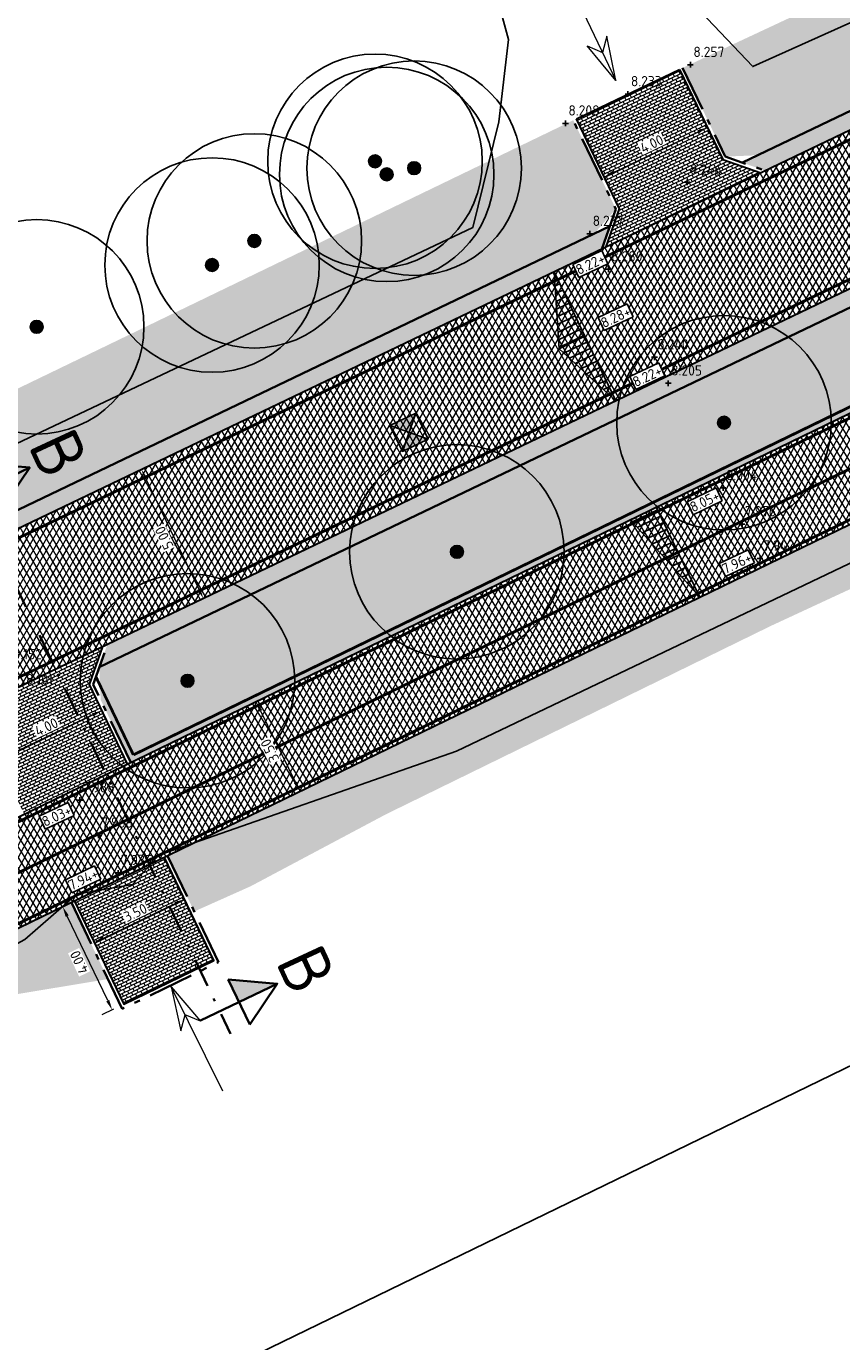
# Model space of a CAD drawing. Header units: metres. Extents: x 157685 to 160831, y 403691 to 406312.
# Tile 18 of 134: x 158705 to 158734, y 404260 to 404306. Entities that reach past the tile are written whole.
import ezdxf

# ---------------------------------------------------------------- set-up
doc = ezdxf.new("R2010")
doc.units = ezdxf.units.M
doc.header["$PDMODE"] = 35
for name, pattern in [('DASHDOT', [1, 0.5, -0.25, 0, -0.25]), ('VH-OPSLUITBAND_120X250', [26, 16, -4, 2, -4]), ('VW-1-3_STREEP', [4, 1, -3]), ('VW-30-270_STREEP', [3, 0.3, -2.7])]:
    doc.linetypes.add(name, pattern=pattern)
doc.layers.get('Defpoints').update_dxf_attribs({"color": 171})
for name, color, linetype, lineweight in [('B-WE-GR-BOOM-S (ingemeten)', 90, 'Continuous', 25), ('B-WE-OG-HOOGTEPUNT-S', 7, 'Continuous', 25), ('B-WE-OG-HOOGTEPUNT-T18', 10, 'Continuous', 18), ('B-WE-OG-TOPOGRAFIE_INRIT-G', 10, 'Continuous', 18), ('N-WE-GR-DOORWORTELBARE RUIMTE-G', 80, 'Continuous', 35), ('N-WE-GR-GRAS-A', 62, 'Continuous', 18), ('N-WE-GW-HOOGTE_AFWERKHOOGTE-T25', 7, 'Continuous', 25), ('N-WE-RI-GWA_RIOOLPUT-S', 30, 'Continuous', 25), ('N-WE-VH-GESLOTENVERHARDING_ASFALT-A-200', 253, 'Continuous', 18), ('N-WE-VH-HALFVERHARDING_GRASBETONSTEEN-A-200', 132, 'Continuous', 18), ('N-WE-VH-HALFVERHARDING_GRASBETONSTEEN-G', 7, 'Continuous', 35), ('N-WE-VH-KANTOPSLUITING_OPSLUITBAND_120X250-G', 4, 'VH-OPSLUITBAND_120X250', 35), ('N-WE-VH-KANTVERHARDING-G', 7, 'Continuous', 30), ('N-WE-VH-M', 7, 'Continuous', 18), ('N-WE-VH-OPENVERHARDING_BETONSTRAATSTEEN-A-200', 252, 'Continuous', 18), ('N-WE-VH-VERHARDING_ASFALT-A', 252, 'Continuous', 18), ('N-WE-VW-MARKERING_LANGS_STREEP_13_010-G', 7, 'VW-1-3_STREEP', 13), ('N-WE-VW-MARKERING_LANGS_STREEP_30270_010-G', 7, 'VW-30-270_STREEP', 13), ('N-WE-VW-MARKERING_LANGS_STREEP_DOORGETROKKEN_010-G', 7, 'Continuous', 13), ('X-XX-AL-VERWIJZING_DOORSNEDE-S', 7, 'Continuous', 35)]:
    doc.layers.add(name, color=color, linetype=linetype, lineweight=lineweight)
doc.layers.add('Iv-a-afwateringsprofiel', color=5, linetype='Continuous')
doc.styles.add('NLCS-ISO', font='NLCS-ISO.TTF')
doc.styles.add('NLCS-ISO-M200-T18', font='NLCS-ISO.TTF', dxfattribs={"height": 0.36})
doc.styles.add('NLCS-ISO-M200-T35', font='NLCS-ISO.TTF', dxfattribs={"height": 0.7000000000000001})
doc.dimstyles.new('NLCS-M200-T18-PIJL_L2_H2', dxfattribs={"dimscale": 0.2, "dimtxt": 0.36, "dimasz": 1.8, "dimexe": 2, "dimexo": 2, "dimgap": 0.7, "dimtad": 1, "dimzin": 0, "dimdsep": 46, "dimtxsty": 'NLCS-ISO-M200-T18', "dimcen": 0, "dimdle": 2, "dimclrd": 256, "dimclre": 256, "dimclrt": 256, "dimazin": 0, "dimtfac": 1, "dimtofl": 0, "dimtmove": 0, "dimatfit": 3, "dimfxl": 2, "dimfxlon": 1, "dimtfill": 1, "dimtfillclr": 256, "dimtolj": 1, "dimtzin": 0, "dimlwd": -1, "dimlwe": -1, "dimarcsym": 0})
pattern_1 = [(0, (0, 0), (1, 1), [0.12, -0.8]), (45, (0.4, 0.2), (-0.1131370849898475, 1.866761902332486), [0.12, -0.8]), (29.99999999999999, (0.08, 0.12), (0.2274613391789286, 1.286025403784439), [0.12, -0.8]), (15, (0.32, 0.48), (0.3856270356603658, 0.7244941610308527), [0.12, -0.8]), (135, (0.16, 2), (-0.02828427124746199, -0.6505382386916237), [0.12, -0.8]), (150, (1.2, 0.4), (0.2156921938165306, -0.5864101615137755), [0.12, -0.8]), (165, (0.24, 0.04), (0.1434520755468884, -0.7010146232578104), [0.12, -0.8]), (85, (0.4, 0.4), (-0.872677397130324, 1.040016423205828), [0.12, -0.8]), (99.99999999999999, (0, 0), (-1.112117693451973, 0.7787131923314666), [0.12, -0.7999999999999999])]

# ---------------------------------------------------------------- blocks, each defined once
blk = doc.blocks.new('inrit')
at = {"linetype": 'Continuous'}
for p, q in [((0, 0), (4.063885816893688, -4.547473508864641e-13)), ((4.063885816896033, 8.682832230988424e-11), (2.532355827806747, 0.380481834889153)), ((2.532355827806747, 0.380481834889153), (2.971105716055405, 6.652101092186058e-11)), ((4.063885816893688, -4.547473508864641e-13), (2.532355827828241, -0.3804818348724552)), ((2.532355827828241, -0.3804818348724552), (2.971105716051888, -6.438938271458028e-11))]:
    blk.add_line(p, q, dxfattribs=at)
blk = doc.blocks.new('*D727')
at = {"layer": 'Defpoints', "color": 0, "transparency": 16777216}
for p in [(158711.0241401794, 404275.3949206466), (158711.0948774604, 404275.2473263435), (158707.9386464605, 404273.7346446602)]:
    blk.add_point(p, dxfattribs=at)
at = {"layer": 'N-WE-VH-M', "transparency": 16777216}
for p, q in [((158711.0241401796, 404275.3949206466), (158710.8512622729, 404275.7556327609)), ((158708.1925500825, 404274.0378290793), (158710.6994992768, 404275.2393305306)), ((158707.8679091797, 404273.8822389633), (158707.6950312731, 404274.2429510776))]:
    blk.add_line(p, q, dxfattribs=at)
for points in [[(158710.6735675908, 404275.2934373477), (158710.7254309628, 404275.1852237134), (158711.0241401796, 404275.3949206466)], [(158708.1666183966, 404274.0919358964), (158708.2184817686, 404273.9837222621), (158707.8679091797, 404273.8822389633)]]:
    blk.add_solid(points, dxfattribs=at)
at = {"layer": 'N-WE-VH-M', "transparency": 16777216, "insert": (158709.3077223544, 404274.9271494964), "char_height": 0.36, "attachment_point": 5, "rotation": 25.606926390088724, "style": 'NLCS-ISO-M200-T18', "bg_fill": 3, "box_fill_scale": 1.1, "bg_fill_color": 256, "bg_fill_true_color": 13158600, "bg_fill_transparency": 0}
blk.add_mtext('\\A1;3.50', dxfattribs=at)
blk = doc.blocks.new('*D728')
at = {"layer": 'Defpoints', "color": 0, "transparency": 16777216}
for p in [(158708.1374447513, 404281.9964930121), (158704.5303236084, 404280.2677139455), (158704.5303236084, 404280.2677139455)]:
    blk.add_point(p, dxfattribs=at)
at = {"layer": 'N-WE-VH-M', "transparency": 16777216}
for p, q in [((158707.8128038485, 404281.840902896), (158704.8549645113, 404280.4233040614)), ((158708.1374447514, 404281.9964930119), (158708.3103226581, 404281.6357808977)), ((158704.5303236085, 404280.2677139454), (158704.7032015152, 404279.9070018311))]:
    blk.add_line(p, q, dxfattribs=at)
for points in [[(158707.7868721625, 404281.8950097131), (158707.8387355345, 404281.7867960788), (158708.1374447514, 404281.9964930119)], [(158704.8290328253, 404280.4774108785), (158704.8808961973, 404280.3691972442), (158704.5303236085, 404280.2677139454)]]:
    blk.add_solid(points, dxfattribs=at)
at = {"layer": 'N-WE-VH-M', "transparency": 16777216, "insert": (158706.1955818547, 404281.4206731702), "char_height": 0.36, "attachment_point": 5, "rotation": 25.606926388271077, "style": 'NLCS-ISO-M200-T18', "bg_fill": 3, "box_fill_scale": 1.1, "bg_fill_color": 256, "bg_fill_true_color": 13158600, "bg_fill_transparency": 0}
blk.add_mtext('\\A1;4.00', dxfattribs=at)
blk = doc.blocks.new('*D729')
at = {"layer": 'Defpoints', "color": 0, "transparency": 16777216}
for p in [(158706.7667700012, 404275.1299247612), (158707.1759458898, 404275.326029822), (158708.9041661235, 404271.7200746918)]:
    blk.add_point(p, dxfattribs=at)
at = {"layer": 'N-WE-VH-M', "transparency": 16777216}
for p, q in [((158706.8152337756, 404275.1531519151), (158706.406057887, 404274.9570468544)), ((158708.3394001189, 404271.8486105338), (158706.9223601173, 404274.8052838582)), ((158708.5434540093, 404271.5471967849), (158708.1342781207, 404271.3510917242))]:
    blk.add_line(p, q, dxfattribs=at)
for points in [[(158706.8682533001, 404274.7793521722), (158706.9764669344, 404274.8312155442), (158706.7667700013, 404275.1299247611)], [(158708.2852933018, 404271.8226788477), (158708.3935069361, 404271.8745422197), (158708.4949902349, 404271.5239696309)]]:
    blk.add_solid(points, dxfattribs=at)
at = {"layer": 'N-WE-VH-M', "transparency": 16777216, "insert": (158707.3423104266, 404273.1886448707), "char_height": 0.36, "attachment_point": 5, "rotation": 115.60692638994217, "style": 'NLCS-ISO-M200-T18', "bg_fill": 3, "box_fill_scale": 1.1, "bg_fill_color": 256, "bg_fill_true_color": 13158600, "bg_fill_transparency": 0}
blk.add_mtext('\\A1;4.00', dxfattribs=at)
blk = doc.blocks.new('*D730')
at = {"layer": 'Defpoints', "color": 0, "transparency": 16777216}
for p in [(158729.3047014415, 404302.3911548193), (158729.3410516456, 404302.3153096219, 8.232589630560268), (158725.7339305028, 404300.5865305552, 8.232589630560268)]:
    blk.add_point(p, dxfattribs=at)
at = {"layer": 'N-WE-VH-M', "transparency": 16777216}
for p, q in [((158729.1521201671, 404302.7095177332), (158729.1318235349, 404302.7518669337)), ((158726.0222212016, 404300.8179658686), (158728.9800605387, 404302.2355647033)), ((158725.5449990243, 404300.9807386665), (158725.5247023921, 404301.023087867))]:
    blk.add_line(p, q, dxfattribs=at)
for points in [[(158728.9541288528, 404302.2896715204), (158729.0059922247, 404302.1814578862), (158729.3047014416, 404302.3911548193)], [(158725.9962895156, 404300.8720726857), (158726.0481528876, 404300.7638590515), (158725.6975802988, 404300.6623757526)]]:
    blk.add_solid(points, dxfattribs=at)
at = {"layer": 'N-WE-VH-M', "transparency": 16777216, "insert": (158727.3628385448, 404301.8153349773), "char_height": 0.36, "attachment_point": 5, "rotation": 25.606926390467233, "style": 'NLCS-ISO-M200-T18', "bg_fill": 3, "box_fill_scale": 1.1, "bg_fill_color": 256, "bg_fill_true_color": 13158600, "bg_fill_transparency": 0}
blk.add_mtext('\\A1;4.00', dxfattribs=at)
blk = doc.blocks.new('*D737')
at = {"layer": 'Defpoints', "color": 0, "transparency": 16777216}
for p in [(158709.5210204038, 404290.4238302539), (158711.681994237, 404285.9149288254), (158711.6819942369, 404285.9149288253)]:
    blk.add_point(p, dxfattribs=at)
at = {"layer": 'N-WE-VH-M', "transparency": 16777216}
for p, q in [((158709.5210204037, 404290.4238302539), (158709.1603082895, 404290.2509523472)), ((158709.6766105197, 404290.0991893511), (158711.526404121, 404286.2395697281)), ((158711.6819942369, 404285.9149288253), (158711.3212821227, 404285.7420509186))]:
    blk.add_line(p, q, dxfattribs=at)
for points in [[(158709.6225037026, 404290.073257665), (158709.7307173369, 404290.1251210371), (158709.5210204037, 404290.4238302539)], [(158711.4722973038, 404286.2136380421), (158711.5805109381, 404286.2655014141), (158711.6819942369, 404285.9149288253)]]:
    blk.add_solid(points, dxfattribs=at)
at = {"layer": 'N-WE-VH-M', "transparency": 16777216, "insert": (158710.3129376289, 404288.0310772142), "char_height": 0.36, "attachment_point": 5, "rotation": 115.60692638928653, "style": 'NLCS-ISO-M200-T18', "bg_fill": 3, "box_fill_scale": 1.1, "bg_fill_color": 256, "bg_fill_true_color": 13158600, "bg_fill_transparency": 0}
blk.add_mtext('\\A1;5.00', dxfattribs=at)
blk = doc.blocks.new('*D738')
at = {"layer": 'Defpoints', "color": 0, "transparency": 16777216}
for p in [(158713.7452845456, 404282.4111420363), (158715.2750059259, 404279.2631343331), (158715.0590197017, 404279.1581794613)]:
    blk.add_point(p, dxfattribs=at)
at = {"layer": 'N-WE-VH-M', "transparency": 16777216}
for p, q in [((158713.5292983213, 404282.3061871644), (158713.1695260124, 404282.1313618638)), ((158713.6866410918, 404281.9823920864), (158714.9016769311, 404279.4819745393)), ((158715.0590197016, 404279.1581794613), (158714.6992473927, 404278.9833541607))]:
    blk.add_line(p, q, dxfattribs=at)
for points in [[(158713.6326752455, 404281.9561682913), (158713.7406069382, 404282.0086158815), (158713.5292983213, 404282.3061871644)], [(158714.8477110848, 404279.4557507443), (158714.9556427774, 404279.5081983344), (158715.0590197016, 404279.1581794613)]]:
    blk.add_solid(points, dxfattribs=at)
at = {"layer": 'N-WE-VH-M', "transparency": 16777216, "insert": (158714.0063411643, 404280.5923230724), "char_height": 0.36, "attachment_point": 5, "rotation": 115.91665461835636, "style": 'NLCS-ISO-M200-T18', "bg_fill": 3, "box_fill_scale": 1.1, "bg_fill_color": 256, "bg_fill_true_color": 13158600, "bg_fill_transparency": 0}
blk.add_mtext('\\A1;3.50', dxfattribs=at)
blk = doc.blocks.new('SGR-BOOM_01')
at = {"ltscale": 0.1}
h = blk.add_hatch(color=256, dxfattribs=at)
edge = h.paths.add_edge_path()
edge.add_arc((7.366995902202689e-12, -5.115907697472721e-12), 0.15, 0, 360)
for centre, radius in [((0, 0), 2.5), ((7.366995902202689e-12, -5.115907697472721e-12), 0.04499999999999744)]:
    blk.add_circle(centre, radius)
blk.add_circle((7.366995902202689e-12, -5.115907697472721e-12), 0.15, dxfattribs=at)
blk = doc.blocks.new('*U858')
for points in [[(-2.425144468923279e-10, 2.425144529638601e-10), (0.5000000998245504, 0.5000001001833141), (-0.500000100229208, 0.5000001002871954)], [(0.5000000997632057, -0.5000000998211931), (-2.425144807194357e-10, 2.425145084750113e-10), (-0.5000001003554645, -0.5000000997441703)]]:
    blk.add_hatch(color=256).paths.add_polyline_path(points)
at = {"ltscale": 1000}
blk.add_lwpolyline([(0.5000000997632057, -0.5000000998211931), (0.5000000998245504, 0.5000001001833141), (-0.500000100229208, 0.5000001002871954), (-0.5000001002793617, -0.5000000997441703)], close=True, dxfattribs=at)
for points in [[(-0.500000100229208, 0.5000001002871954), (0.5000000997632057, -0.5000000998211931)], [(0.5000000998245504, 0.5000001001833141), (-0.5000001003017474, -0.5000000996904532)]]:
    blk.add_lwpolyline(points)
blk = doc.blocks.new('SOG-HOOGTEPUNT-SO')
for p, q in [((-0.5, 0), (0.5, 0)), ((0, 0.5), (0, -0.5))]:
    blk.add_line(p, q)
blk = doc.blocks.new('*U864')
at = {"linetype": 'DASHDOT', "ltscale": 0.1}
h = blk.add_hatch(color=256, dxfattribs=at)
h.paths.add_polyline_path([(0.7223116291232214, -0.5237469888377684), (0.4634740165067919, 0.06678616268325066), (0.4060738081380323, 0.05339124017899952), (0.240770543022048, -0.1745823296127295)])
h.paths.add_polyline_path([(0.4634740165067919, 0.06678616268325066), (0.4455078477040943, 0.1077756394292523), (0.4060738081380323, 0.05339124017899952)])
h = blk.add_hatch(color=256, dxfattribs=at)
h.paths.add_polyline_path([(-3.979282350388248, -7.007824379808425), (-4.238119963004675, -6.417291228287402), (-4.29552017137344, -6.430686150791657), (-4.460823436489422, -6.658659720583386)])
h.paths.add_polyline_path([(-4.238119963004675, -6.417291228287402), (-4.256086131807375, -6.376301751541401), (-4.29552017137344, -6.430686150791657)])
at = {"linetype": 'DASHDOT', "ltscale": 0.8}
blk.add_line((0.204737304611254, 0.2823579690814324), (-4.906331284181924, -6.766435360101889), dxfattribs=at)
for points in [[(-0.2407705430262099, 0.1745823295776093), (0.7223116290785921, -0.5237469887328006), (0.4455078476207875, 0.1077756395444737)], [(-0.2407705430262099, 0.1745823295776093), (0.7223116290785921, -0.5237469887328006), (0.03603323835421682, -0.4569402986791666)], [(0.4455078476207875, 0.1077756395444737), (0.03603323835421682, -0.4569402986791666)], [(-4.942364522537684, -6.309495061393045), (-3.979282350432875, -7.007824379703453), (-4.256086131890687, -6.376301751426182)], [(-4.942364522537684, -6.309495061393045), (-3.979282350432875, -7.007824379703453), (-4.665560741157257, -6.941017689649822)], [(-4.256086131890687, -6.376301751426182), (-4.665560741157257, -6.941017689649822)]]:
    blk.add_lwpolyline(points)
at = {"linetype": 'DASHDOT', "ltscale": 0.1, "style": 'NLCS-ISO-M200-T35'}
for p in [(0.9774612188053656, -0.3505998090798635), (-3.724132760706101, -6.834677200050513)]:
    blk.add_text('B', height=0.7, rotation=233.3803032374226, dxfattribs=at).set_placement(p)
blk = doc.blocks.new('*U873')
h = blk.add_hatch()
h.set_pattern_fill('AMO-BODEM_LEEM', color=256, scale=0.1, angle=135, pattern_type=2)
h.set_pattern_definition([(270, (0.4999999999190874, -1.52950818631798), (0.25, -5.551115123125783e-17), [])])
h.paths.add_polyline_path([(3.499999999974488, 0), (3.499999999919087, 1), (0, 0)])
blk.add_lwpolyline([(3.499999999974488, 0), (3.499999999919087, 1), (0, 0)], close=True)
blk = doc.blocks.new('*U874')
h = blk.add_hatch()
h.set_pattern_fill('AMO-BODEM_LEEM', color=256, scale=0.1, angle=135, pattern_type=2)
h.set_pattern_definition([(270, (-0.4999999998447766, -0.5295081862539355), (0.25, -5.551115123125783e-17), [])])
h.paths.add_polyline_path([(2.500000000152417, 0), (2.500000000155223, 1.000000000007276), (0, 0)])
h = blk.add_hatch()
h.set_pattern_fill('AMO-BODEM_LEEM', color=256, scale=0.1, angle=135, pattern_type=2)
h.set_pattern_definition([(270, (-1.499999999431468, -0.5295081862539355), (0.25, -5.551115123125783e-17), [])])
h.paths.add_polyline_path([(2.500000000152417, 0), (2.500000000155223, 1.000000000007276), (5.000000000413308, 0)])
for points in [[(2.500000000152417, 0), (2.500000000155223, 1.000000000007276), (0, 0)], [(2.500000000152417, 0), (2.500000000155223, 1.000000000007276), (5.000000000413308, 0)]]:
    blk.add_lwpolyline(points, close=True)

msp = doc.modelspace()

# ---------------------------------------------------------------- hatches: boundary and pattern name
at = {"layer": 'N-WE-GR-GRAS-A'}
h = msp.add_hatch(dxfattribs=at)
h.set_pattern_fill('AGR-GRAS_01-SO', color=256, scale=0.04, pattern_type=2)
h.set_pattern_definition(pattern_1)
edge = h.paths.add_edge_path()
edge.add_line((158729.9279997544, 404301.3682869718), (158731.0689640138, 404301.4164285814))
edge.add_line((158731.0689640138, 404301.4164285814), (158776.0051656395, 404322.9529286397))
edge.add_arc((158771.0781452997, 404333.2332238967), 11.40000000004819, 295.606926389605, 348.1049879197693)
edge.add_line((158782.2333523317, 404330.8834672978), (158784.5989880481, 404342.1140586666))
edge.add_line((158784.5989880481, 404342.1140586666), (158783.2300758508, 404342.5701729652))
edge.add_line((158783.2300758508, 404342.5701729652), (158780.658, 404330.615))
edge.add_line((158780.658, 404330.615), (158778.5069960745, 404328.575155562))
edge.add_line((158778.5069960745, 404328.575155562), (158774.281, 404326.055))
edge.add_line((158774.281, 404326.055), (158756.3126191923, 404317.5155164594))
edge.add_line((158756.3126191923, 404317.5155164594), (158728.4407299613, 404304.4714957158))
edge.add_line((158728.4407299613, 404304.4714957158), (158729.9279997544, 404301.3682869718))
h = msp.add_hatch(dxfattribs=at)
h.set_pattern_fill('AGR-GRAS_01-SO', color=256, scale=0.04, pattern_type=2)
h.set_pattern_definition(pattern_1)
h.paths.add_polyline_path([(158726.104451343, 404299.5357811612), (158724.6168694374, 404302.6396411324), (158701.177703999, 404291.3140006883), (158702.629433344, 404288.2849475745), (158703.7703976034, 404288.3330891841), (158725.3522079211, 404298.6765682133)])
h = msp.add_hatch(dxfattribs=at)
h.set_pattern_fill('AGR-GRAS_01-SO', color=256, scale=0.04, pattern_type=2)
h.set_pattern_definition(pattern_1)
h.paths.add_polyline_path([(158743.0235280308, 404299.7718975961), (158742.4236319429, 404299.9830728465), (158708.0454158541, 404283.5066812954), (158708.0935574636, 404282.3657170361), (158709.1435059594, 404280.1749851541), (158744.2416234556, 404297.2303248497)])
h = msp.add_hatch(dxfattribs=at)
h.set_pattern_fill('AGR-GRAS_01-SO', color=256, scale=0.04, pattern_type=2)
h.set_pattern_definition(pattern_1)
h.paths.add_polyline_path([(158747.2649192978, 404291.5006196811), (158745.9791882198, 404294.1833151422), (158710.4313487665, 404276.9094406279), (158711.3632195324, 404274.9650795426), (158713.342, 404275.85), (158718.0623815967, 404278.3622600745), (158731.5210012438, 404284.9517890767), (158742.1892691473, 404289.9045700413), (158744.884, 404291.05), (158745.376, 404291.049)])
h = msp.add_hatch(dxfattribs=at)
h.set_pattern_fill('AGR-GRAS_01-SO', color=256, scale=0.04, pattern_type=2)
h.set_pattern_definition(pattern_1)
edge = h.paths.add_edge_path()
edge.add_line((158708.3486960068, 404272.6014180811), (158707.0674285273, 404275.2748001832))
edge.add_line((158707.0674285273, 404275.2748001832), (158698.5932022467, 404271.1568924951))
edge.add_arc((158721.1019596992, 404224.8362077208), 51.50000000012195, 115.9166546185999, 181.9723208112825)
edge.add_line((158669.6324698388, 404223.0637479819), (158672.042649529, 404153.0758569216))
edge.add_line((158672.042649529, 404153.0758569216), (158675.0221167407, 404153.1300293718))
edge.add_line((158675.0221167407, 404153.1300293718), (158674.813, 404154.148))
edge.add_line((158674.813, 404154.148), (158673.527, 404154.116))
edge.add_line((158673.527, 404154.116), (158673.1169544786, 404170.8203094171))
edge.add_line((158673.1169544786, 404170.8203094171), (158672.8216102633, 404182.8519520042))
edge.add_line((158672.8216102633, 404182.8519520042), (158672.6316441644, 404190.5907330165))
edge.add_line((158672.6316441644, 404190.5907330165), (158672.3362946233, 404202.6225925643))
edge.add_line((158672.3362946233, 404202.6225925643), (158672.1594413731, 404209.8271863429))
edge.add_line((158672.1594413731, 404209.8271863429), (158671.926370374, 404219.3219616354))
edge.add_line((158671.926370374, 404219.3219616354), (158671.7828408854, 404225.2272546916))
edge.add_line((158671.7828408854, 404225.2272546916), (158671.818531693, 404227.7312241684))
edge.add_line((158671.818531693, 404227.7312241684), (158672.3022853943, 404233.2122635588))
edge.add_line((158672.3022853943, 404233.2122635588), (158673.0898998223, 404237.5551143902))
edge.add_line((158673.0898998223, 404237.5551143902), (158673.6427833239, 404239.8009157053))
edge.add_line((158673.6427833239, 404239.8009157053), (158675.004784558, 404244.1340276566))
edge.add_line((158675.004784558, 404244.1340276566), (158676.8326662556, 404248.5728280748))
edge.add_line((158676.8326662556, 404248.5728280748), (158677.868, 404250.681))
edge.add_line((158677.868, 404250.681), (158680.0665245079, 404253.523227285))
edge.add_line((158680.0665245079, 404253.523227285), (158683.1265518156, 404257.005973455))
edge.add_line((158683.1265518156, 404257.005973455), (158686.2461894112, 404260.100398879))
edge.add_line((158686.2461894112, 404260.100398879), (158689.0149774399, 404262.5288427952))
edge.add_line((158689.0149774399, 404262.5288427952), (158694.114396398, 404266.3543436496))
edge.add_line((158694.114396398, 404266.3543436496), (158695.6307454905, 404267.3508891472))
edge.add_line((158695.6307454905, 404267.3508891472), (158699.0262478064, 404269.3753005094))
edge.add_line((158699.0262478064, 404269.3753005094), (158703.3729007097, 404271.5124656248))
edge.add_line((158703.3729007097, 404271.5124656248), (158704.5397033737, 404271.9695142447))
edge.add_line((158704.5397033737, 404271.9695142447), (158708.3486960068, 404272.6014180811))
at = {"layer": 'N-WE-VH-GESLOTENVERHARDING_ASFALT-A-200', "true_color": 0xcf7363}
h = msp.add_hatch(dxfattribs=at)
h.set_pattern_fill('AVH-ASFALT-SO', color=23, scale=0.2, angle=90, pattern_type=2)
h.set_pattern_definition([(61.97232081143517, (158667.0163132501, 404201.6964051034), (-0.176544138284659, 0.09397961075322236), []), (121.9723208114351, (158667.0163132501, 404201.6964051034), (-0.1696607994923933, -0.1059019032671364), [])])
edge = h.paths.add_edge_path()
edge.add_line((158670.5943528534, 404104.0465311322), (158673.4894519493, 404104.1462299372))
edge.add_line((158673.4894519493, 404104.1462299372), (158673.4571584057, 404105.1457106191))
edge.add_line((158673.4571584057, 404105.1457106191), (158673.3487779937, 404115.1479061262))
edge.add_line((158673.3487779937, 404115.1479061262), (158669.6324698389, 404223.0637479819))
edge.add_arc((158721.1019596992, 404224.8362077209), 51.50000000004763, 115.9166546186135, 181.9723208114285, ccw=False)
edge.add_line((158698.5932022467, 404271.1568924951), (158844.2540731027, 404341.9383420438))
edge.add_arc((158931.6667234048, 404162.0521875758), 200.0000000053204, 102.00331480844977, 115.9166546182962, ccw=False)
edge.add_line((158890.0730672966, 404357.6793016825), (158896.0895711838, 404358.9585128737))
edge.add_line((158896.0895711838, 404358.9585128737), (158896.1344402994, 404362.5462889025))
edge.add_line((158896.1344402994, 404362.5462889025), (158889.3451783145, 404361.1027761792))
edge.add_arc((158931.666723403, 404162.0521875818), 203.4999999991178, 102.003314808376, 115.9166546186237)
edge.add_line((158842.7243517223, 404345.0863497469), (158697.0634808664, 404274.3049001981))
edge.add_arc((158721.1019596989, 404224.836207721), 54.99999999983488, 115.9166546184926, 181.9723208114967)
edge.add_line((158666.1345433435, 404222.943289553), (158669.8508514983, 404115.0274476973))
edge.add_line((158669.8508514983, 404115.0274476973), (158670.5576603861, 404105.0458603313))
edge.add_line((158670.5576603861, 404105.0458603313), (158670.5943528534, 404104.0465311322))
at = {"layer": 'N-WE-VH-HALFVERHARDING_GRASBETONSTEEN-A-200'}
h = msp.add_hatch(dxfattribs=at)
h.set_pattern_fill('AVH-GRASBETONSTEEN_02-SO', color=256, scale=0.2, pattern_type=2)
h.set_pattern_definition([(45, (0, 0), (-0.1979898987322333, 0.1979898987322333), [0.14, -0.14]), (135, (0, 0), (-0.1979898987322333, -0.1979898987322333), [0.14, -0.14]), (45, (-0.098994, 0.098994), (-0.1979898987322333, 0.1979898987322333), [0.14, -0.14]), (135, (0.098994, 0.098994), (-0.1979898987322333, -0.1979898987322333), [0.14, -0.14])])
edge = h.paths.add_edge_path()
edge.add_line((158690.4180749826, 404281.629887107), (158691.1971966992, 404281.3926513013))
edge.add_arc((158725.2355796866, 404223.1033857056), 67.50000000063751, 115.6069263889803, 120.2830606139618, ccw=False)
edge.add_line((158696.0624329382, 404283.9735549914), (158699.2147386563, 404285.4843554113))
edge.add_line((158699.2147386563, 404285.4843554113), (158699.4964899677, 404286.2847404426))
edge.add_line((158699.4964899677, 404286.2847404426), (158695.8031160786, 404284.5146231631))
edge.add_arc((158725.2355796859, 404223.1033857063), 68.09999999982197, 115.6069263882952, 120.7484782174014)
edge = h.paths.add_edge_path()
edge.add_line((158685.8248719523, 404277.9034415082), (158686.0649571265, 404278.8104079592))
edge.add_arc((158725.2355796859, 404223.1033857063), 68.09999999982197, 125.1131278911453, 167.7917862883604)
edge.add_line((158658.6756210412, 404237.504146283), (158659.214294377, 404237.1547161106))
edge.add_arc((158725.2355796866, 404223.1033857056), 67.50000000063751, 125.72265992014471, 167.9849943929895, ccw=False)
edge = h.paths.add_edge_path()
edge.add_line((158703.4107961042, 404281.2854546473), (158702.6104110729, 404281.5672059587))
edge.add_line((158702.6104110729, 404281.5672059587), (158698.2234067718, 404279.464653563))
edge.add_arc((158725.2355796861, 404223.103385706), 62.50000000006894, 115.6069263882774, 169.7511576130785)
edge.add_line((158663.7328113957, 404234.2236146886), (158664.2789979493, 404233.8693107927))
edge.add_arc((158725.2355796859, 404223.1033857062), 61.89999999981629, 115.60692638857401, 169.9839246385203, ccw=False)
edge.add_line((158698.4827236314, 404278.9235853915), (158703.4107961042, 404281.2854546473))
h.paths.add_polyline_path([(158725.6115247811, 404298.1355000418), (158725.8932760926, 404298.9358850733), (158703.2293294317, 404288.073772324), (158704.0297144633, 404287.7920210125)])
h.paths.add_polyline_path([(158730.5278958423, 404301.1571117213), (158731.3282808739, 404300.8753604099), (158768.1118441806, 404318.5045587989), (158767.932670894, 404319.08403725)])
h.paths.add_polyline_path([(158742.4236319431, 404299.9830728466), (158741.6232469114, 404300.264824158), (158708.3271671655, 404284.3070663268), (158708.045415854, 404283.5066812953)])
h.paths.add_polyline_path([(158747.3400030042, 404303.0046845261), (158747.0582516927, 404302.2042994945), (158769.7841281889, 404313.0960932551), (158769.6049549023, 404313.6755717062)])
at = {"layer": 'N-WE-VH-OPENVERHARDING_BETONSTRAATSTEEN-A-200'}
h = msp.add_hatch(dxfattribs=at)
h.set_pattern_fill('AVH-BSS_KEIFORMAAT_HALFST-SO', color=256, scale=0.1, angle=90, pattern_type=2)
h.set_pattern_definition([(115.9166546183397, (158708.7312819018, 404272.0807999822), (-0.1403318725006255, 0.04854858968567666), [0.105, -0.105]), (205.9166546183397, (158708.7312819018, 404272.0807999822), (0.04589164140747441, -0.09444023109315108), [])])
h.paths.add_polyline_path([(158728.3320389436, 404304.4206284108), (158724.7249178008, 404302.6918493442), (158726.2341474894, 404299.5428209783), (158725.7645619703, 404298.2088459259), (158731.1752436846, 404300.8020145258), (158729.8412686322, 404301.2716000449)])
h = msp.add_hatch(dxfattribs=at)
h.set_pattern_fill('AVH-BSS_KEIFORMAAT_HALFST-SO', color=256, scale=0.1, angle=90, pattern_type=2)
h.set_pattern_definition([(115.9166546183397, (158708.2126481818, 404273.1629363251), (-0.1403318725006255, 0.04854858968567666), [0.105, -0.105]), (205.9166546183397, (158708.2126481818, 404273.1629363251), (0.04589164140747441, -0.09444023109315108), [])])
h.paths.add_polyline_path([(158709.0355726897, 404280.1225367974), (158707.7045444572, 404282.8997453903), (158708.1741299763, 404284.2337204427), (158702.7634482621, 404281.6405518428), (158704.0974233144, 404281.1709663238), (158705.440714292, 404278.3756758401)])
h = msp.add_hatch(dxfattribs=at)
h.set_pattern_fill('AVH-BSS_KEIFORMAAT_HALFST-SO', color=256, scale=0.1, angle=90, pattern_type=2)
h.set_pattern_definition([(115.9166546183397, (158708.4719650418, 404272.6218681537), (-0.1403318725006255, 0.04854858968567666), [0.105, -0.105]), (205.9166546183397, (158708.4719650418, 404272.6218681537), (0.04589164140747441, -0.09444023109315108), [])])
h.paths.add_polyline_path([(158712.0570819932, 404273.2521811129), (158710.3234154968, 404276.8569922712), (158707.1753617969, 404275.3272485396), (158708.9090282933, 404271.7224373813)])
at = {"layer": 'N-WE-VH-VERHARDING_ASFALT-A'}
h = msp.add_hatch(dxfattribs=at)
h.set_pattern_fill('AVH-ASFALT', color=256, scale=0.2, pattern_type=2)
h.set_pattern_definition([(59.99999999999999, (0, 0), (-0.1732050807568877, 0.1), []), (120, (0, 0), (-0.1732050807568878, -0.09999999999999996), [])])
h.paths.add_polyline_path([(158699.5668781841, 404285.6531247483), (158696.0624329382, 404283.9735549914, 0.2971144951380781), (158657.7687654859, 404220.9870252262), (158657.9419284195, 404215.4668165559), (158662.9394702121, 404215.6235839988), (158662.8391365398, 404218.8220907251), (158662.7663072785, 404221.143792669, -0.2971144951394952), (158698.2234067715, 404279.4646535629), (158701.1525692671, 404280.8685084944), (158778.4254563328, 404317.9029590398), (158776.2644824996, 404322.4118604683)])

# ---------------------------------------------------------------- linework, layer by layer
at = {"layer": 'Defpoints'}
msp.add_lwpolyline([(158681.4672968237, 404243.8870718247), (158855.9204774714, 404328.706688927), (158833.2200299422, 404375.395956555), (158658.7668492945, 404290.5763394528)], close=True, dxfattribs=at)
for points in [[(158752.1555667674, 404314.0847884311), (158730.8909516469, 404304.5184384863), (158728.6260294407, 404306.9183192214)], [(158722.1109799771, 404306.3605254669), (158722.357, 404305.46), (158722.0187828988, 404302.5851839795), (158721.102572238, 404298.8846486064), (158703.7990948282, 404290.6972986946), (158701.101, 404291.465), (158698.941625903, 404291.4701192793), (158698.4006537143, 404290.2531810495), (158697.9794747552, 404289.0373760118), (158687.3887173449, 404281.5167614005), (158678.5115611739, 404276.5835628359), (158667.476958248, 404268.1456691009), (158664.7631328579, 404262.2957968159), (158664.672867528, 404262.1225893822), (158661.9714053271, 404258.889984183), (158660.6284539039, 404254.586575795), (158656.9970831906, 404245.751956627), (158656.9970831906, 404230.431574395), (158656.9804701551, 404215.8395388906), (158655.8410547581, 404211.9878700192)], [(158672.5944053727, 404154.3680530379), (158672.2303235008, 404180.8696596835), (158671.0334824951, 404204.7613572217), (158670.9892981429, 404228.1431344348), (158672.17521599, 404238.092875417), (158675.3050697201, 404247.9202317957), (158679.0425460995, 404255.2478314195), (158685.2956504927, 404261.1745743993), (158695.6514370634, 404268.6937608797), (158705.4436799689, 404273.9880436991), (158707.256, 404275.566), (158709.2055666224, 404275.9076533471), (158710.128, 404276.941), (158720.5346733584, 404280.5712301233), (158745.8937870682, 404292.6865762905)]]:
    msp.add_lwpolyline(points, dxfattribs=at)
at = {"layer": 'N-WE-GR-DOORWORTELBARE RUIMTE-G', "const_width": 0.1}
for points in [[(158743.9752944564, 404297.3232696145), (158709.2369545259, 404280.4427577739)], [(158709.2369545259, 404280.4427577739), (158707.9281577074, 404283.1735802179)]]:
    msp.add_lwpolyline(points, dxfattribs=at)
at = {"layer": 'N-WE-VH-HALFVERHARDING_GRASBETONSTEEN-G'}
for points in [[(158776.0051656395, 404322.9529286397), (158730.5278958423, 404301.1571117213)], [(158742.4236319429, 404299.9830728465), (158708.0454158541, 404283.5066812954)], [(158725.8932760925, 404298.9358850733), (158703.2293294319, 404288.0737723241)]]:
    msp.add_lwpolyline(points, dxfattribs=at)
at = {"layer": 'N-WE-VH-KANTOPSLUITING_OPSLUITBAND_120X250-G', "ltscale": 0.1, "flags": 128}
for points in [[(158728.4402525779, 404304.4724917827), (158729.9279997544, 404301.3682869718), (158731.3282808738, 404300.8753604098)], [(158725.6115247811, 404298.1355000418), (158726.104451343, 404299.5357811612), (158724.6167041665, 404302.6399859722)], [(158709.1435059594, 404280.1749851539), (158707.8342406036, 404282.9067852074), (158708.3271671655, 404284.3070663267)], [(158707.0677322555, 404275.2741664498), (158708.8480969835, 404271.5594111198), (158712.2120172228, 404273.1940515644), (158710.4310450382, 404276.9100743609)]]:
    msp.add_lwpolyline(points, dxfattribs=at)
at = {"layer": 'N-WE-VH-KANTVERHARDING-G'}
for points in [[(159200.5848081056, 404334.2628280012), (159195.4412125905, 404332.6944901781, -0.1551991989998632), (159139.3721571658, 404333.3665456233), (159003.8212800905, 404378.2757299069, 0.1331344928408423), (158963.3301800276, 404380.5137189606), (158888.8354353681, 404364.6748675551, 0.0594267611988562), (158844.5507043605, 404349.5946988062), (158701.0562068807, 404280.8223250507)], [(159237.4495382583, 404339.4471754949, -0.02105768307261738), (159225.5449052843, 404335.2315376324), (159184.379560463, 404322.5774390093, -0.1553543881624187), (159147.9750009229, 404322.9420675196), (159005.8322332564, 404369.7724040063, 0.1327104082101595), (158958.952757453, 404372.3242968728), (158890.0730672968, 404357.6793016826, 0.06078308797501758), (158844.2540731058, 404341.9383420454), (158698.5932022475, 404271.1568924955, 0.2964777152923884), (158669.6324698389, 404223.0637479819), (158673.3487779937, 404115.1479061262)], [(158789.0126520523, 404318.9860529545), (158697.0634808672, 404274.3049001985, 0.2964777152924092), (158666.1345433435, 404222.943289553), (158666.6275217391, 404208.6279592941)]]:
    msp.add_lwpolyline(points, format="xyb", dxfattribs=at)
for points in [[(158776.2644824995, 404322.4118604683), (158699.5668781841, 404285.6531247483)], [(158728.3320389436, 404304.4206284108), (158729.8412686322, 404301.2716000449), (158731.1752436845, 404300.8020145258)], [(158725.7645619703, 404298.2088459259), (158726.2341474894, 404299.5428209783), (158724.7249178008, 404302.6918493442)], [(158709.0355726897, 404280.1225367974), (158707.7045444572, 404282.8997453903), (158708.1741299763, 404284.2337204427)], [(158707.1759458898, 404275.3260298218), (158708.9041661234, 404271.7200746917), (158712.0522198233, 404273.2498184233), (158710.3228314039, 404276.8582109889)]]:
    msp.add_lwpolyline(points, dxfattribs=at)
at = {"layer": 'N-WE-VH-KANTVERHARDING-G', "elevation": 8.232589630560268}
msp.add_lwpolyline([(158724.7249178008, 404302.6918493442), (158728.3320389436, 404304.4206284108)], dxfattribs=at)
at = {"layer": 'N-WE-VW-MARKERING_LANGS_STREEP_13_010-G', "const_width": 0.1, "flags": 128}
for points in [[(158773.508375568, 404320.7582703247), (158699.6965366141, 404285.3825906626), (158696.1920913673, 404283.7030209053, 0.2971144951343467), (158658.0686179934, 404220.9964312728), (158658.1414492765, 404218.6746648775)], [(158775.410086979, 404316.7904631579), (158700.9265484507, 404281.0928591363), (158698.0937483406, 404279.7351876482, 0.2971144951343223), (158662.4664547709, 404221.1343866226), (158662.5392840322, 404218.8126846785)]]:
    msp.add_lwpolyline(points, format="xyb", dxfattribs=at)
at = {"layer": 'N-WE-VW-MARKERING_LANGS_STREEP_30270_010-G', "const_width": 0.1, "flags": 128}
msp.add_lwpolyline([(159792.9871328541, 404962.7455764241, -0.09940442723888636), (159785.5967136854, 404958.4193337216), (159783.6244482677, 404957.7405952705, 0.09611741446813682), (159776.4467524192, 404953.6013963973), (159774.3453758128, 404951.7778186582), (159747.1079871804, 404928.1411723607, 0.04303694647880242), (159722.9744164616, 404903.2545412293), (159705.8202405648, 404882.2148826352, 0.04733888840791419), (159621.619079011, 404756.2972414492), (159568.4059650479, 404657.6763154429, -0.04953312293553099), (159507.7779479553, 404567.8643318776), (159457.899327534, 404507.7702041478, -0.01820139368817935), (159404.6443108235, 404448.1626001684), (159370.7686374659, 404412.9162002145, -0.104938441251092), (159347.3198101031, 404397.0073928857), (159322.0529414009, 404386.7097332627, 0.021599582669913), (159317.9911116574, 404384.8459317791), (159267.2691173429, 404358.8643336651, 0.07166867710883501), (159259.8806427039, 404353.6287927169, -0.07321687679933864), (159252.3178094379, 404348.3046160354), (159248.2443944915, 404346.2496481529, -0.0422747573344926), (159225.0307065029, 404336.9042897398), (159183.8653616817, 404324.2501911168, -0.1553543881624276), (159148.5226017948, 404324.604184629), (159006.3798341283, 404371.4345211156, 0.1327104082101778), (158958.5888129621, 404374.0360341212), (158889.7091228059, 404359.3910389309, 0.06078308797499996), (158843.4892124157, 404343.5123458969), (158697.8283415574, 404272.730896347, 0.2964777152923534), (158667.8835065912, 404223.0035187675), (158671.599814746, 404115.0876769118), (158672.0481688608, 404104.0965963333)], format="xyb", dxfattribs=at)
at = {"layer": 'N-WE-VW-MARKERING_LANGS_STREEP_DOORGETROKKEN_010-G', "const_width": 0.1, "flags": 128}
for points in [[(159237.393559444, 404339.5863386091, -0.0210576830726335), (159225.500831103, 404335.3749163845), (159184.3354862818, 404322.7208177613, -0.1553543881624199), (159148.0219381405, 404323.0845347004), (159005.879170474, 404369.9148711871, 0.1327104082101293), (158958.9215622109, 404372.4710172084), (158890.0418720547, 404357.8260220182, 0.06078308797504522), (158844.1885136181, 404342.0732566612), (158698.5276427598, 404271.2918071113, 0.296477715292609), (158669.4825587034, 404223.0585854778), (158673.1988668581, 404115.1427436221)], [(158789.07821154, 404318.8511383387), (158697.129040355, 404274.1699855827, 0.2964777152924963), (158666.2844544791, 404222.9484520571), (158666.7774328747, 404208.6331217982)]]:
    msp.add_lwpolyline(points, format="xyb", dxfattribs=at)

# ---------------------------------------------------------------- block references
at = {"layer": 'B-WE-GR-BOOM-S (ingemeten)', "xscale": 1.5, "yscale": 1.5, "zscale": 1.5}
for p in [(158717.685617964, 404301.2046401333, 8.210764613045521), (158719.0521574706, 404300.9649366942, 8.214548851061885), (158718.0947705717, 404300.746236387, 8.210764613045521), (158713.4662198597, 404298.4200348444, 8.149624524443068), (158711.9880220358, 404297.5761719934, 8.175981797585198), (158705.8568885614, 404295.4159132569, 8.168431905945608), (158729.887213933, 404292.0608443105, 8.102621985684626), (158720.548219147, 404287.5448457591, 8.128709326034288), (158711.1302294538, 404283.0350071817, 8.024063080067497)]:
    msp.add_blockref('SGR-BOOM_01', p, dxfattribs=at)
at = {"layer": 'B-WE-OG-HOOGTEPUNT-S', "xscale": 0.2, "yscale": 0.2, "zscale": 0.2}
for p in [(158728.7130457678, 404304.580286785, 8.257148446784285), (158726.5284783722, 404303.5562388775, 8.232589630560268), (158724.3439109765, 404302.53219097, 8.20803081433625), (158728.5957796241, 404300.4697846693, 8.246204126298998), (158725.1926572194, 404298.6717309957, 8.236535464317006), (158725.8432902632, 404297.4308518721, 8.279712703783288), (158727.4569061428, 404294.3533840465, 8.240497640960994), (158727.9360002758, 404293.439661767, 8.20461439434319), (158729.8557616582, 404289.7783171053, 8.003977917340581), (158730.5184976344, 404288.5143554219, 7.976005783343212), (158731.1462967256, 404287.3170249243, 7.942239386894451), (158707.3668364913, 404278.8584407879, 7.987815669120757), (158708.0133953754, 404277.6277502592, 7.968088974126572), (158708.7026316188, 404276.3158256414, 7.934918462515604)]:
    msp.add_blockref('SOG-HOOGTEPUNT-SO', p, dxfattribs=at)
at = {"layer": 'B-WE-OG-TOPOGRAFIE_INRIT-G'}
for p, rotation in [((158724.3531166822, 404307.6946733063), 295.6069263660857), ((158712.3605236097, 404268.6841347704), 116.2592043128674)]:
    msp.add_blockref('inrit', p, dxfattribs=dict(at, rotation=rotation))
at = {"layer": 'Iv-a-afwateringsprofiel'}
for name, p, rotation in [('*U874', (158726.1067735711, 404292.8282692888), 115.6069263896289), ('*U873', (158729.0453909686, 404285.9546212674), 115.9166546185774)]:
    msp.add_blockref(name, p, dxfattribs=dict(at, rotation=rotation))
at = {"layer": 'N-WE-RI-GWA_RIOOLPUT-S', "rotation": 205.6069263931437}
msp.add_blockref('*U858', (158718.8749953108, 404291.7250069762, 8.238021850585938), dxfattribs=at)
at = {"layer": 'X-XX-AL-VERWIJZING_DOORSNEDE-S', "xscale": 2.5, "yscale": 2.5, "zscale": 2.5, "rotation": 61.55273262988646}
msp.add_blockref('*U864', (158703.6032813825, 404289.5299737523), dxfattribs=at)

# ---------------------------------------------------------------- texts
at = {"layer": 'B-WE-OG-HOOGTEPUNT-T18', "style": 'NLCS-ISO'}
for s, p in [('8.257', (158728.815363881, 404304.8521313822, 8.257148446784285)), ('8.233', (158726.6307964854, 404303.8280834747, 8.232589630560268)), ('8.208', (158724.4462290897, 404302.8040355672, 8.20803081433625)), ('8.246', (158728.6980977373, 404300.7416292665, 8.246204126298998)), ('8.237', (158725.2949753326, 404298.9435755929, 8.236535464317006)), ('8.280', (158725.9456083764, 404297.7026964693, 8.279712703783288)), ('8.240', (158727.559224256, 404294.6252286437, 8.240497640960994)), ('8.205', (158728.038318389, 404293.7115063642, 8.20461439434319)), ('8.004', (158729.9580797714, 404290.0501617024, 8.003977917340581)), ('7.976', (158730.6208157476, 404288.7862000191, 7.976005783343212)), ('7.942', (158731.2486148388, 404287.5888695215, 7.942239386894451)), ('8.152', (158705.0229432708, 404283.7865188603, 8.152428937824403)), ('8.101', (158705.483718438, 404282.9094577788, 8.10097883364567)), ('7.988', (158707.4691546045, 404279.1302853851, 7.987815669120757)), ('7.968', (158708.1157134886, 404277.8995948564, 7.968088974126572)), ('7.935', (158708.804949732, 404276.5876702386, 7.934918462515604))]:
    msp.add_text(s, height=0.3599999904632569, rotation=359.8908317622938, dxfattribs=at).set_placement(p)

# ---------------------------------------------------------------- next in the draw order: texts
at = {"layer": 'N-WE-GW-HOOGTE_AFWERKHOOGTE-T25', "char_height": 0.36, "width": 0.9778270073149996, "attachment_point": 5, "rotation": 25.325472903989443, "style": 'NLCS-ISO-M200-T18', "bg_fill": 19, "box_fill_scale": 1.2, "bg_fill_color": 256, "bg_fill_transparency": 0}
for s, insert in [('8.22+', (158725.2121813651, 404297.6114321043)), ('8.28+', (158726.0990216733, 404295.7557226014)), ('8.22+', (158727.2035362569, 404293.6865882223)), ('8.05+', (158729.2103657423, 404289.311111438)), ('7.96+', (158730.3355915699, 404287.1511256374)), ('8.03+', (158706.5530418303, 404278.308156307))]:
    msp.add_mtext(s, dxfattribs=dict(at, insert=insert))

# ---------------------------------------------------------------- next in the draw order: dimensions: what is measured, and where the dimension line sits
at = {"layer": 'N-WE-VH-M'}
for p1, p2, distance, picture, middle in [((158725.7339305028, 404300.5865305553), (158729.3410516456, 404302.3153096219), 0.08410607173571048, '*D730', (158727.3628385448, 404301.8153349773, -8.232589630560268)), ((158709.5210204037, 404290.4238302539), (158711.681994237, 404285.9149288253), -1.0498126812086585e-10, '*D737', (158710.3129376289, 404288.0310772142)), ((158713.7452845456, 404282.4111420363), (158715.2750059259, 404279.2631343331), -0.240136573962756, '*D738', (158714.0063411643, 404280.5923230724)), ((158708.1374447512, 404281.9964930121), (158704.5303236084, 404280.2677139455), 0, '*D728', (158706.1955818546, 404281.4206731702)), ((158707.9386464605, 404273.7346446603), (158711.0948774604, 404275.2473263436), 0.16366991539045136, '*D727', (158709.3077223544, 404274.9271494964))]:
    dim = msp.add_aligned_dim(p1=p1, p2=p2, distance=distance, dimstyle='NLCS-M200-T18-PIJL_L2_H2', dxfattribs=at)
    dim.commit()
    dim.dimension.update_dxf_attribs({"geometry": picture, "text_midpoint": middle})

# ---------------------------------------------------------------- next in the draw order: texts
at = {"layer": 'N-WE-GW-HOOGTE_AFWERKHOOGTE-T25', "insert": (158707.4840040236, 404276.0887478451), "char_height": 0.36, "width": 0.9778270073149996, "attachment_point": 5, "rotation": 25.325472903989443, "style": 'NLCS-ISO-M200-T18', "bg_fill": 19, "box_fill_scale": 1.2, "bg_fill_color": 256, "bg_fill_transparency": 0}
msp.add_mtext('7.94+', dxfattribs=at)

# ---------------------------------------------------------------- next in the draw order: dimensions: what is measured, and where the dimension line sits
at = {"layer": 'N-WE-VH-M'}
dim = msp.add_aligned_dim(p1=(158708.9041661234, 404271.7200746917), p2=(158707.1759458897, 404275.3260298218), distance=0.4537423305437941, dimstyle='NLCS-M200-T18-PIJL_L2_H2', dxfattribs=at)
dim.commit()
dim.dimension.update_dxf_attribs({"geometry": '*D729', "text_midpoint": (158707.3423104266, 404273.1886448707)})

doc.saveas('drawing.dxf')
